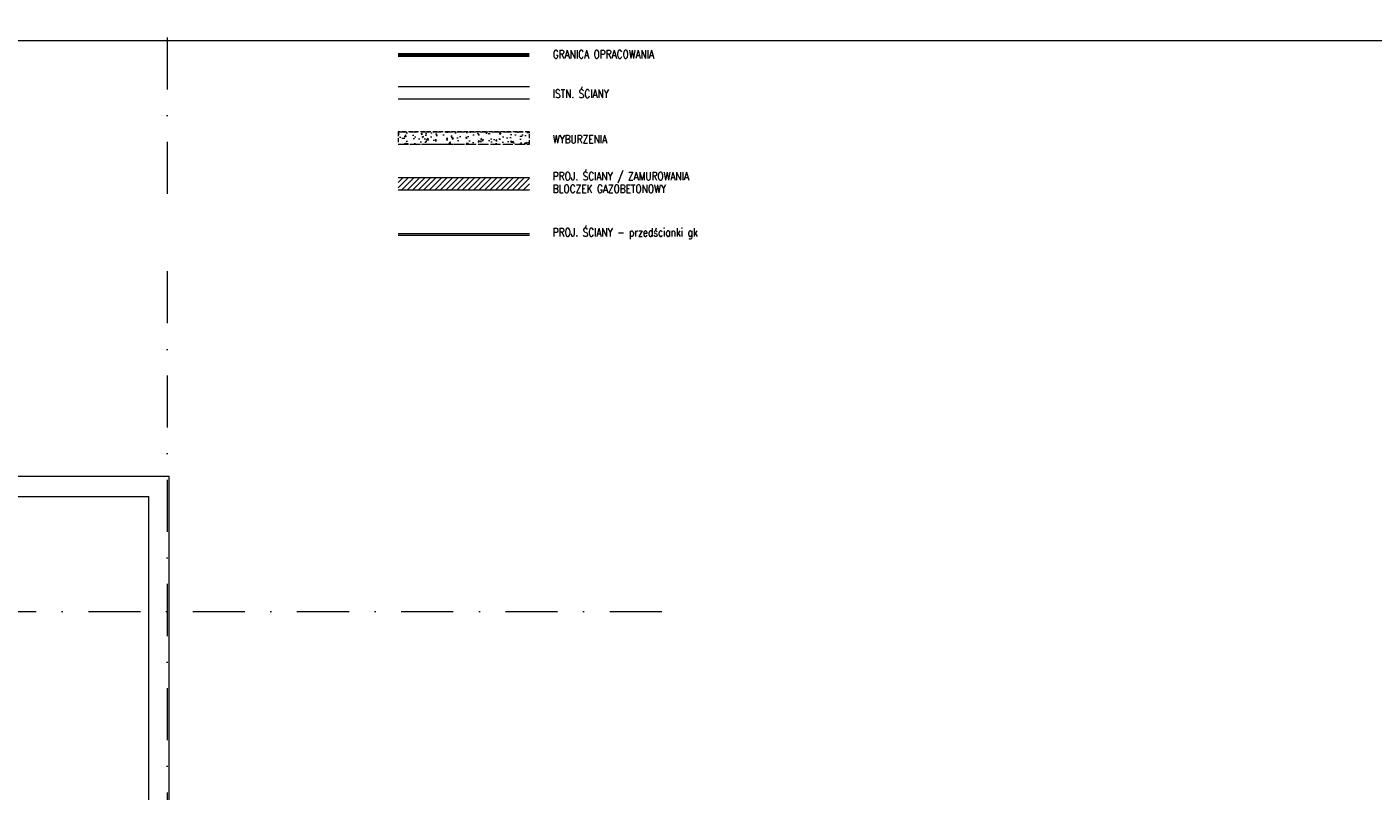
# Model space of a CAD drawing. Header units: millimetres. Extents: x -82287 to 177822, y -399756 to 0.
# Tile 189 of 228: x 53083 to 54724, y -194145 to -193213. Entities that reach past the tile are written whole.
import ezdxf
from ezdxf.enums import TextEntityAlignment as Align

# ---------------------------------------------------------------- set-up
doc = ezdxf.new("R2010")
doc.units = ezdxf.units.MM
doc.header["$MEASUREMENT"] = 0
for name, pattern in [('SUŁOSZOWA - PB 21 03$0$CARKOVANA', [7.5, 5, -2.5]), ('SUŁOSZOWA - PB 21 03$0$DASHDOT', [25.4, 12.7, -6.35, 0, -6.35]), ('SUŁOSZOWA - PB 21 03$0$HIDDEN', [9.525, 6.35, -3.175]), ('SUŁOSZOWA - PB 21 03$0$HIDDEN2', [4.7625, 3.175, -1.5875])]:
    doc.linetypes.add(name, pattern=pattern)
doc.layers.add('FL_XREF', color=252, linetype='Continuous')
for name, color, linetype, lineweight in [('SUŁOSZOWA - PB 21 03$0$!! 0_ Istn-sciany', 251, 'Continuous', 0), ('SUŁOSZOWA - PB 21 03$0$!! 0_ Opis', 251, 'Continuous', 0), ('SUŁOSZOWA - PB 21 03$0$!! 0_Opis_pom', 251, 'Continuous', 0), ('SUŁOSZOWA - PB 21 03$0$!! 0_Osie', 251, 'SUŁOSZOWA - PB 21 03$0$DASHDOT', 0), ('SUŁOSZOWA - PB 21 03$0$!! 1_OPIS POM NOWE', 251, 'Continuous', 0), ('SUŁOSZOWA - PB 21 03$0$!! 1_PROJ Sciany', 251, 'Continuous', 0), ('SUŁOSZOWA - PB 21 03$0$!! 1_Wyburzenia', 251, 'SUŁOSZOWA - PB 21 03$0$CARKOVANA', 0), ('SUŁOSZOWA - PB 21 03$0$!! 1_WYBURZENIA HATCH', 251, 'Continuous', 0), ('SUŁOSZOWA - PB 21 03$0$!! 2 ZABUDOWA GK-MDF', 251, 'Continuous', 0), ('SUŁOSZOWA - PB 21 03$0$!! 2_Hatch_zamurowania', 251, 'Continuous', 0), ('SUŁOSZOWA - PB 21 03$0$0-osie-liniA', 251, 'SUŁOSZOWA - PB 21 03$0$DASHDOT', 0)]:
    doc.layers.add(name, color=color, linetype=linetype, lineweight=lineweight)
doc.layers.add('SUŁOSZOWA - PB 21 03$0$!! 0_ramki', color=251, linetype='Continuous', lineweight=0, plot=False)
doc.styles.add('SUŁOSZOWA - PB 21 03$0$ARCHETYP', font='romans.shx', dxfattribs={"height": 15})
doc.styles.add('SUŁOSZOWA - PB 21 03$0$ARIAL', font='tahoma.ttf')

# ---------------------------------------------------------------- blocks, each defined once
blk = doc.blocks.new('SUŁOSZOWA - PB 21 03$0$BLOK OSI')
at = {"layer": 'SUŁOSZOWA - PB 21 03$0$0-osie-liniA', "ltscale": 5}
for points in [[(53191.2, -193626.9), (53191.2, -199860.8)], [(51570, -194041.8), (53810.6, -194041.8)]]:
    blk.add_lwpolyline(points, dxfattribs=at)
blk = doc.blocks.new('SUŁOSZOWA - PB 21 03$0$BLOK OSIE A-B PN')
at = {"layer": 'SUŁOSZOWA - PB 21 03$0$0-osie-liniA', "ltscale": 5}
blk.add_lwpolyline([(53191.2, -182063), (53191.2, -184306.7)], dxfattribs=at)
blk = doc.blocks.new('SUŁOSZOWA - PB 21 03')
at = {"layer": 'SUŁOSZOWA - PB 21 03$0$!! 1_WYBURZENIA HATCH'}
h = blk.add_hatch(dxfattribs=at)
h.set_pattern_fill('AR-CONC', color=256, scale=0.1)
h.set_pattern_definition([(50, (-11384.064, 255.273), (18.2184669, -1.5939086), [1.905, -20.955]), (355, (-11384.064, 255.273), (-3.5243421, 19.1056845), [1.524, -16.7640584]), (100.451445, (-11382.546, 255.14), (14.6941247, 17.5117752), [1.6190009, -17.8090245]), (46.1842, (-11384.064, 260.353), (27.107904, -4.2042328), [2.8575, -31.4325]), (96.635558, (-11381.805, 260.003), (23.7404134, 24.7426125), [2.4285023, -26.713561]), (351.184151, (-11384.064, 260.353), (23.7404134, 24.7426125), [2.2859967, -25.1459732]), (21, (-11381.524, 259.083), (15.1614391, -10.2265198), [1.905, -20.955]), (326, (-11381.524, 259.083), (6.1802028, 18.4187966), [1.524, -16.764]), (71.451445, (-11380.26, 258.231), (21.341642, 8.1922769), [1.6190009, -17.8089938]), (37.5, (-11384.064, 255.2735), (0.30886033, 8.45550389), [0, -16.5608, 0, -17.018, 0, -16.8275]), (7.5, (-11384.064, 255.273), (6.68196625, 10.0180575), [0, -9.7028, 0, -16.1798, 0, -6.4135]), (327.5, (-11389.728, 255.2735), (13.55905952, -0.5728744), [0, -6.35, 0, -19.812, 0, -26.289]), (317.5, (-11392.268, 255.273), (14.81291814, 2.5426491), [0, -8.255, 0, -13.1572, 0, -18.669])])
h.paths.add_polyline_path([(53632.72342, -193394.08658), (53472.72342, -193394.08658), (53472.72342, -193409.08658), (53632.72342, -193409.08658)])
at = {"layer": 'SUŁOSZOWA - PB 21 03$0$!! 2_Hatch_zamurowania'}
h = blk.add_hatch(dxfattribs=at)
h.set_pattern_fill('ANSI31', color=256, scale=1.5)
h.set_pattern_definition([(45, (-21067.6684, -18015.3), (-3.36759605, 3.36759605), [])])
h.paths.add_polyline_path([(53632.72342, -193449.52489), (53472.72342, -193449.52489), (53472.72342, -193464.52489), (53632.72342, -193464.52489)])
at = {"layer": 'SUŁOSZOWA - PB 21 03$0$!! 0_ Istn-sciany'}
for points in [[(53472.72342, -193338.64828), (53632.72342, -193338.64828)], [(53472.72342, -193353.64828), (53632.72342, -193353.64828)], [(52923.71142, -193813.5883), (53193.71142, -193813.5883)], [(53193.71142, -194313.5883), (53193.71142, -193813.5883)], [(52948.71142, -193838.5883), (53168.71142, -193838.5883)], [(53168.71142, -194313.5883), (53168.71142, -193838.5883)]]:
    blk.add_lwpolyline(points, dxfattribs=at)
at = {"layer": 'SUŁOSZOWA - PB 21 03$0$!! 0_ Opis', "color": 74, "linetype": 'SUŁOSZOWA - PB 21 03$0$HIDDEN', "ltscale": 3, "const_width": 5}
blk.add_lwpolyline([(53472.72342, -193300.09768), (53632.72342, -193300.09768)], dxfattribs=at)
at = {"layer": 'SUŁOSZOWA - PB 21 03$0$!! 0_ramki'}
blk.add_lwpolyline([(52465.42916, -193282.57641), (56665.42916, -193282.57641), (56665.42916, -196252.57641), (52465.42916, -196252.57641)], close=True, dxfattribs=at)
at = {"layer": 'SUŁOSZOWA - PB 21 03$0$!! 1_PROJ Sciany'}
for points in [[(53472.72342, -193449.52489), (53632.72342, -193449.52489)], [(53472.72342, -193464.52489), (53632.72342, -193464.52489)]]:
    blk.add_lwpolyline(points, dxfattribs=at)
at = {"layer": 'SUŁOSZOWA - PB 21 03$0$!! 1_Wyburzenia', "linetype": 'SUŁOSZOWA - PB 21 03$0$HIDDEN2', "ltscale": 3}
for points in [[(53472.72342, -193394.08658), (53632.72342, -193394.08658)], [(53472.72342, -193409.08658), (53632.72342, -193409.08658)]]:
    blk.add_lwpolyline(points, dxfattribs=at)
at = {"layer": 'SUŁOSZOWA - PB 21 03$0$!! 1_Wyburzenia'}
blk.add_lwpolyline([(53632.72342, -193394.08658), (53472.72342, -193394.08658), (53472.72342, -193409.08658), (53632.72342, -193409.08658)], close=True, dxfattribs=at)
at = {"layer": 'SUŁOSZOWA - PB 21 03$0$!! 2 ZABUDOWA GK-MDF'}
for points in [[(53472.72342, -193517.9632), (53632.72342, -193517.9632)], [(53472.72342, -193519.9632), (53632.72342, -193519.9632)]]:
    blk.add_lwpolyline(points, dxfattribs=at)
blk.add_blockref('SUŁOSZOWA - PB 21 03$0$BLOK OSIE A-B PN', (0, -9182.23287))
at = {"layer": 'SUŁOSZOWA - PB 21 03$0$!! 0_Osie'}
blk.add_blockref('SUŁOSZOWA - PB 21 03$0$BLOK OSI', (0, 63), dxfattribs=at)
at = {"layer": 'SUŁOSZOWA - PB 21 03$0$!! 0_ Opis', "style": 'SUŁOSZOWA - PB 21 03$0$ARCHETYP', "width": 0.8}
for s, p in [('GRANICA OPRACOWANIA', (53661.37133, -193304.3215)), ('ISTN. ŚCIANY', (53661.37133, -193352.45946)), ('WYBURZENIA', (53661.37133, -193407.89777)), ('PROJ. ŚCIANY / ZAMUROWANIA', (53661.37133, -193453.01332)), ('BLOCZEK GAZOBETONOWY', (53661.37133, -193468.41552)), ('PROJ. ŚCIANY - przedścianki gk', (53661.37133, -193521.45162))]:
    blk.add_text(s, height=10, rotation=0.00000004, dxfattribs=at).set_placement(p)
at = {"layer": 'SUŁOSZOWA - PB 21 03$0$!! 0_Opis_pom', "ltscale": 0.7, "style": 'SUŁOSZOWA - PB 21 03$0$ARIAL'}
for tag, p in [('B0,19', (52679.2094, -194257.55204)), ('B2,14', (73874.0461, -194402.0887)), ('B2,12', (73342.49259, -194413.89249)), ('B1,21', (60405.50261, -194427.18207)), ('A1,16', (59129.54925, -194448.08429)), ('B1/17', (59524.53699, -194450.37428)), ('B1,19', (59914.81903, -194448.15658)), ('1,23', (61575.22173, -194450.37428)), ('B2,11', (73069.01144, -194438.89383)), ('B2,16', (75195.07765, -194441.83446)), ('B0,15', (51514.15008, -194461.8073)), ('A1,1', (58808.06672, -194460.94161)), ('1,22', (60947.33929, -194456.1144)), ('B2,19.1', (76701.67035, -194466.03695)), ('B3,7', (87459.81312, -194465.07097)), ('B3,3', (88235.73906, -194465.79732)), ('B0,18', (52071.43815, -194478.40179)), ('B1,18', (59715.51745, -194473.87108)), ('B2,17', (75506.7465, -194471.3759)), ('B3,6', (86826.65132, -194483.15512)), ('B3,8', (90006.66539, -194478.47972)), ('B1,20', (60198.53687, -194490.17374)), ('B2,10', (72728.63362, -194489.37283)), ('B2,13', (73649.91716, -194500.01242)), ('B2,15', (74566.38885, -194487.81114)), ('A0,6', (49094.40602, -194505.72387)), ('A1,6', (58565.96262, -194514.50753)), ('B1,1', (61908.24378, -194515.48656)), ('A2,5', (72452.45009, -194505.90583)), ('A0,5', (49399.71914, -194533.19455)), ('A0,4', (49692.81919, -194517.93289)), ('A0,3', (49906.53818, -194524.03766)), ('B0,20', (53125.45224, -194527.8835)), ('B0,22', (54187.56644, -194519.04308)), ('B0,21', (53847.26622, -194535.08002)), ('B1,3', (62229.35503, -194604.49851)), ('B2,18', (75922.43604, -194612.23635)), ('B2,19', (77152.69039, -194617.53776)), ('A3,4', (85509.27934, -194642.47136)), ('B0,24B', (54824.42896, -194684.26784)), ('B1,4', (63476.45184, -194691.11207)), ('B0,13', (50367.63944, -194706.5583)), ('B0,16', (51457.40872, -194704.43091)), ('B0,17', (51897.58569, -194706.77195)), ('A2,4', (71695.75649, -194707.44268)), ('A1,5', (58149.22649, -194724.80163)), ('B0,23', (54542.05776, -194742.93939)), ('A1,2', (58744.42262, -194746.622)), ('A2.1', (72371.45884, -194731.56251)), ('B1,2D', (60756.29674, -194750.92727)), ('B0,14', (50962.60809, -194789.06568)), ('A1,15', (59129.54925, -194780.73348)), ('B1,4', (63483.03852, -194791.04365)), ('A3.1', (86079.08704, -194786.62422)), ('A0,2', (49295.91259, -194810.95246)), ('B0,7', (52851.95551, -194845.56115)), ('B1,2B', (62374.83512, -194841.86715)), ('B2.7', (74548.27897, -194836.12781)), ('B3,2', (89035.72921, -194837.99287)), ('B1,2A', (61803.35407, -194869.27513)), ('B0,8', (51561.38742, -194890.27848)), ('A1,3', (58810.05243, -195008.83917)), ('A3.2', (86016.50296, -195004.88875)), ('A0,1', (49914.27925, -195025.82804)), ('A0,10', (49695.87246, -195042.9259)), ('B0,17', (51225.06492, -195049.74007)), ('B0,6', (52110.41055, -195069.39267)), ('B1,8', (61403.63433, -195071.25189)), ('A2.2', (72371.45884, -195070.78713)), ('B2.2', (74976.1855, -195068.47988)), ('A0,7', (49042.50308, -195082.6056)), ('B3,11', (88623.94853, -195099.23575)), ('B3,4', (87612.56208, -195132.78192)), ('B3,5', (86839.47632, -195174.05241)), ('B0,12', (50313.60595, -195207.52936)), ('B0,11', (50726.178, -195219.06638)), ('B3,10', (89778.42161, -195220.68871)), ('B1,6', (63686.26823, -195231.3997)), ('B0,24A', (54359.17011, -195245.97867)), ('A1,4', (58093.66276, -195250.96213)), ('A0,11', (49643.96951, -195271.84772)), ('B0,10', (51476.34179, -195259.44699)), ('B3,9', (90479.74099, -195260.18621)), ('B1,14', (59332.54805, -195280.73534)), ('A0,8', (49042.50308, -195293.21363)), ('B0,9', (51798.4912, -195291.17482)), ('B2,21', (75970.16114, -195290.81005)), ('B0,3', (52068.59538, -195319.60465)), ('B1,13', (60186.62513, -195314.46953)), ('B1,10', (60892.94126, -195319.45825)), ('B1,5', (63419.22943, -195317.21026)), ('A2.3', (71832.37045, -195318.78232)), ('B2,9', (73175.51251, -195317.21162)), ('B2,4', (74493.5947, -195318.7733)), ('B2,3', (74674.2815, -195319.28036)), ('A3,3', (85569.83931, -195318.78232)), ('B3,1', (88723.65615, -195329.98594)), ('B1,9', (61058.12383, -195344.48743)), ('B2,8', (73894.209, -195338.18956)), ('B2.1', (75304.74121, -195348.36327)), ('B2,20', (77211.021, -195343.82367)), ('B0,2', (52227.2348, -195357.98297)), ('B1,2C', (61827.40698, -195369.02625)), ('B1,7', (62134.52151, -195372.05069)), ('A0,9', (49001.50444, -195413.15723)), ('B0,1', (53061.17304, -195403.85659)), ('A0,12', (49689.76592, -195485.50737)), ('B0,4', (52224.78303, -195500.96352)), ('B1,11', (61050.00078, -195512.89565)), ('B2,5', (74686.48999, -195507.24036)), ('B1,12', (60864.00751, -195544.00738)), ('B2,6', (74499.29165, -195549.55175)), ('B0,5', (52066.14362, -195556.83806)), ('C2,2', (74812.78942, -195865.8959)), ('C1,3', (61091.58871, -195973.27844)), ('C0,2A', (52278.30875, -196050.48297)), ('C0,1', (52808.36775, -196132.34208)), ('C1,2', (61690.27405, -196439.72387)), ('C1,1', (62060.59754, -196465.28533)), ('C3,1', (88979.71614, -196545.67785)), ('C0,2B', (53028.88223, -196668.8019)), ('C1,4', (61008.68123, -196686.32122)), ('C2,1', (75334.65984, -196786.2197)), ('C2,3', (74834.65119, -196933.26657)), ('C1,5', (61062.7252, -196991.42453)), ('C1,10', (62127.38542, -196998.81344)), ('C1,9', (62147.33751, -197289.53424)), ('C1,6', (61131.41824, -197329.69535)), ('C0,3', (52181.98562, -197341.92176)), ('D1,1', (73931.12245, -197584.03121)), ('C0,4', (52345.96562, -197596.60561)), ('D0,18', (60296.49264, -197617.95269)), ('C2,4', (75243.70451, -197663.89)), ('D0,7', (59141.53804, -197722.84718)), ('D0,17', (60701.16801, -197741.44864)), ('C1,7', (61222.2575, -197737.18052)), ('D1,4', (73157.19908, -197744.29721)), ('D0,3', (59562.25866, -197751.14316)), ('D1,6', (72757.78643, -197751.22612)), ('D0,6', (58741.71849, -197802.61699)), ('D0,10', (58357.73602, -197820.93991)), ('D,09', (59195.67196, -197881.51243)), ('C0,5', (52269.72696, -197902.4362)), ('C0,6', (52872.93793, -197917.07354)), ('D0,2', (59943.06082, -197917.06725)), ('D1,3', (73475.28953, -197924.29875)), ('D0,16', (60721.3534, -197935.2949)), ('D0,8', (59058.9008, -197963.64925)), ('D0,5', (59448.52586, -197969.8061)), ('C2,5', (74555.08284, -197988.7886)), ('D1,5', (73291.61607, -197999.29956)), ('D0,4', (59655.02693, -198042.2589)), ('D0,15', (60692.12223, -198127.4643)), ('D0,1', (59931.33074, -198173.12806)), ('D1,2', (73578.07819, -198172.30068)), ('D0,11', (58161.27105, -198211.45823)), ('D0,12', (58250.99458, -198537.17631)), ('D0,13', (58250.99458, -198764.99605)), ('D0,14', (59130.08589, -198795.3373)), ('D1,7', (71854.87376, -198786.88467)), ('D1,8', (71715.35366, -199212.44512))]:
    blk.add_attdef(tag, text='', height=11.968, dxfattribs=at).set_placement(p, align=Align.MIDDLE_CENTER)
at = {"layer": 'SUŁOSZOWA - PB 21 03$0$!! 1_OPIS POM NOWE', "style": 'SUŁOSZOWA - PB 21 03$0$ARIAL'}
for tag, p in [('C1.7A', (61271.6179, -197538.30303)), ('C2.5B', (74970.66097, -197546.70728)), ('C2,5C', (74903.71123, -197659.13664)), ('C2.4', (75374.07862, -197726.11453)), ('D1,2B', (74322.25834, -197791.43247)), ('C1.7C', (61260.26049, -197811.38428)), ('C1.8B', (61588.27341, -197817.62151)), ('C1.8A', (61884.42005, -197818.94854)), ('C1.7B', (61322.12354, -197933.89849)), ('C2,5A', (74943.41937, -197993.49482)), ('E1.2', (62164.78326, -198139.98688)), ('E1.5E', (62692.10372, -198153.27854)), ('D1,2C', (73419.9359, -198156.57844)), ('E3.1', (88990.58975, -198158.87886)), ('D1,2A', (74280.17915, -198172.30068)), ('E2.9', (75361.45041, -198161.88904)), ('E2.7', (76022.45692, -198162.26272)), ('E1.1', (61330.46191, -198191.9806)), ('E1.5D', (62993.60773, -198185.416)), ('E1.5C', (63016.9343, -198246.3437)), ('E1.5B', (63264.15117, -198307.8661)), ('E3.2', (88781.41347, -198385.24275)), ('E1.6', (61022.6264, -198421.00827)), ('E2.2', (74782.75417, -198427.85813)), ('E2.8', (75757.29014, -198437.09188)), ('E2.6', (76531.8031, -198444.40756)), ('E3.4', (89392.22607, -198450.03942)), ('E1.5A', (63049.47589, -198456.39852)), ('E1.5G', (62892.39981, -198586.12622)), ('E1.5F', (62736.15118, -198589.14592)), ('E1,4', (61888.25021, -198652.6996)), ('E2.1', (75803.99631, -198697.05773)), ('E1.5L', (63297.7633, -198733.65678)), ('E1.3', (61058.5992, -198806.28147)), ('E1.5H', (62893.53005, -198830.01758)), ('E2,3', (74778.52304, -198843.9541)), ('E3.3', (89150.95684, -198867.32581)), ('E1.5K', (63266.15427, -198904.67789)), ('E1.5I', (62723.74907, -199005.87002)), ('E2.4', (75135.87669, -199083.20857)), ('E2.5', (76615.04061, -199164.91143)), ('E1.5J', (63204.25187, -199215.697))]:
    blk.add_attdef(tag, text='', height=11.968, dxfattribs=at).set_placement(p, align=Align.MIDDLE_CENTER)

msp = doc.modelspace()

# ---------------------------------------------------------------- block references
at = {"layer": 'FL_XREF'}
msp.add_blockref('SUŁOSZOWA - PB 21 03', (62.3, 52.9), dxfattribs=at)

doc.saveas('drawing.dxf')
